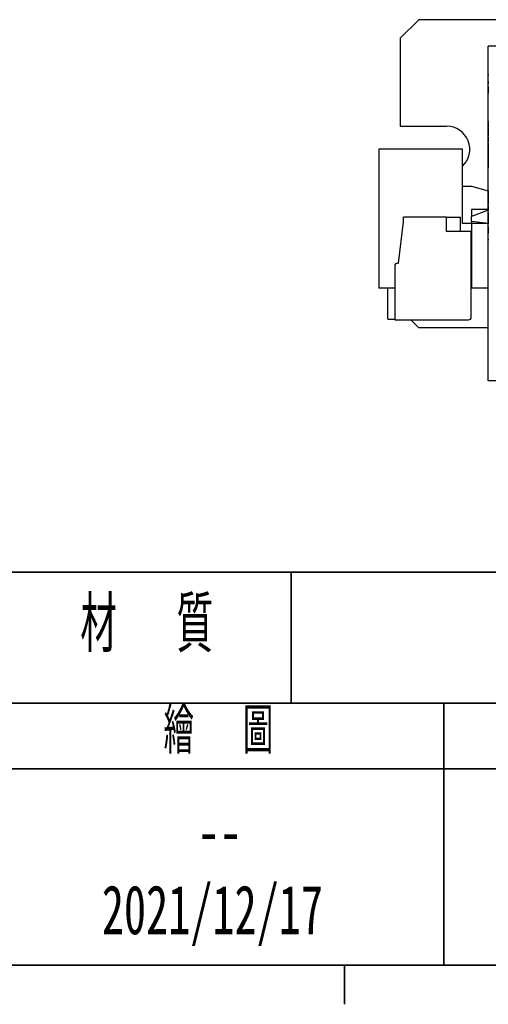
# Model space of a CAD drawing. Header units: millimetres. Extents: x 0 to 297, y 0 to 210.
# Tile 2 of 34: x 84 to 110, y 6 to 60. Entities that reach past the tile are written whole.
import ezdxf

# ---------------------------------------------------------------- set-up
doc = ezdxf.new("R2010")
doc.units = ezdxf.units.MM
doc.layers.add('圖框', color=7, linetype='Continuous', lineweight=35)
doc.layers.add('圖框文字', color=5, linetype='Continuous')
doc.styles.add('SLDTEXTSTYLE3', font='TXT', dxfattribs={"width": 0.6, "bigfont": 'bigfont'})
doc.styles.add('SLDTEXTSTYLE5', font='TXT', dxfattribs={"width": 0.663})

msp = doc.modelspace()

# ---------------------------------------------------------------- linework, layer by layer
at = {"color": 7, "linetype": 'Continuous', "lineweight": 25}
for p, q in [((105.843, 59.55), (104.843, 58.55)), ((111.018, 59.55), (105.843, 59.55)), ((104.843, 58.55), (104.843, 53.8)), ((109.588, 57.976), (109.593, 57.976)), ((185.093, 58.125), (109.593, 58.125)), ((109.593, 40.05), (109.593, 58.125)), ((109.588, 57.616), (109.593, 57.616)), ((109.588, 57.355), (109.588, 57.405)), ((109.588, 57.405), (109.593, 57.405)), ((109.588, 56.582), (109.588, 57.355)), ((109.588, 57.355), (109.593, 57.355)), ((109.588, 56.582), (109.588, 56.532)), ((109.588, 56.582), (109.593, 56.582)), ((109.588, 56.532), (109.593, 56.532)), ((109.588, 56.218), (109.588, 56.107)), ((109.588, 56.218), (109.593, 56.218)), ((109.588, 56.112), (109.593, 56.112)), ((109.588, 55.95), (109.593, 55.95)), ((109.588, 55.95), (109.588, 55.909)), ((109.588, 55.909), (109.593, 55.909)), ((109.588, 55.909), (109.588, 55.598)), ((109.588, 55.61), (109.593, 55.61)), ((109.588, 55.598), (109.588, 55.598)), ((109.588, 55.598), (109.588, 55.583)), ((109.588, 55.228), (109.593, 55.228)), ((109.588, 54.909), (109.593, 54.909)), ((109.588, 54.896), (109.593, 54.896)), ((109.588, 54.846), (109.593, 54.846)), ((109.588, 54.779), (109.593, 54.779)), ((109.588, 54.396), (109.593, 54.396)), ((109.588, 54.329), (109.588, 54.318)), ((104.843, 53.8), (107.343, 53.8)), ((109.588, 54.077), (109.593, 54.077)), ((109.588, 54.064), (109.593, 54.064)), ((109.588, 54.064), (109.588, 54.025)), ((109.588, 54.025), (109.593, 54.025)), ((109.588, 53.995), (109.593, 53.995)), ((109.588, 53.995), (109.588, 53.89)), ((109.588, 53.89), (109.593, 53.89)), ((109.588, 53.89), (109.588, 53.767)), ((109.588, 53.767), (109.593, 53.767)), ((109.588, 53.733), (109.593, 53.733)), ((109.588, 53.733), (109.588, 53.696)), ((109.588, 53.696), (109.593, 53.696)), ((109.588, 53.696), (109.588, 53.538)), ((109.588, 53.538), (109.593, 53.538)), ((109.588, 53.538), (109.588, 53.394)), ((109.588, 53.394), (109.593, 53.394)), ((109.588, 53.394), (109.588, 53.277)), ((109.588, 53.277), (109.593, 53.277)), ((109.588, 53.214), (109.593, 53.214)), ((109.588, 53.175), (109.588, 53.052)), ((109.588, 53.175), (109.593, 53.175)), ((109.588, 53.052), (109.593, 53.052)), ((109.588, 53.052), (109.588, 52.947)), ((109.588, 52.947), (109.593, 52.947)), ((109.588, 52.882), (109.593, 52.882)), ((109.588, 52.882), (109.588, 52.817)), ((109.588, 52.817), (109.593, 52.817)), ((109.588, 52.817), (109.588, 52.813)), ((109.588, 52.813), (109.593, 52.813)), ((109.588, 52.813), (109.588, 52.709)), ((109.588, 52.709), (109.593, 52.709)), ((109.588, 52.709), (109.588, 52.625)), ((108.193, 52.55), (103.693, 52.55)), ((103.693, 52.55), (103.693, 45.05)), ((108.193, 48.55), (108.193, 52.55)), ((109.588, 52.625), (109.588, 52.475)), ((109.588, 52.625), (109.593, 52.625)), ((109.588, 52.475), (109.588, 51.885)), ((109.588, 52.475), (109.593, 52.475)), ((109.588, 51.885), (109.593, 51.885)), ((109.588, 51.885), (109.588, 51.576)), ((109.588, 51.576), (109.593, 51.576)), ((109.588, 51.576), (109.588, 51.54)), ((109.588, 51.416), (109.593, 51.416)), ((109.588, 51.261), (109.593, 51.261)), ((109.588, 51.144), (109.593, 51.144)), ((108.193, 50.55), (108.693, 50.55)), ((108.693, 50.55), (109.588, 50.311)), ((109.588, 50.748), (109.593, 50.748)), ((109.588, 50.314), (109.588, 50.296)), ((109.588, 50.296), (109.588, 50.191)), ((109.588, 50.296), (109.593, 50.296)), ((109.588, 50.191), (109.593, 50.191)), ((109.588, 50.191), (109.588, 50.068)), ((109.588, 50.068), (109.593, 50.068)), ((109.588, 50.034), (109.593, 50.034)), ((109.588, 50.034), (109.588, 49.997)), ((109.588, 49.997), (109.588, 49.839)), ((109.588, 49.997), (109.593, 49.997)), ((109.588, 49.839), (109.588, 49.695)), ((109.588, 49.839), (109.593, 49.839)), ((109.588, 49.695), (109.593, 49.695)), ((109.588, 49.695), (109.588, 49.578)), ((109.588, 49.578), (109.593, 49.578)), ((109.588, 49.514), (109.593, 49.514)), ((109.588, 49.476), (109.588, 49.353)), ((109.588, 49.476), (109.593, 49.476)), ((109.588, 49.3), (108.693, 49.3)), ((108.693, 49.3), (108.693, 48.925)), ((109.588, 49.261), (108.693, 48.925)), ((109.588, 49.353), (109.593, 49.353)), ((109.588, 49.353), (109.588, 49.247)), ((109.588, 49.247), (109.593, 49.247)), ((109.588, 49.131), (109.588, 48.534)), ((109.588, 49.131), (109.593, 49.131)), ((104.743, 46.4), (105.018, 48.635)), ((105.018, 48.635), (105.018, 48.885)), ((107.338, 48.885), (105.018, 48.885)), ((107.338, 48.11), (107.338, 48.885)), ((107.338, 48.885), (108.099, 48.885)), ((108.099, 48.11), (108.099, 48.885)), ((108.693, 48.55), (108.193, 48.55)), ((108.693, 48.675), (108.693, 48.925)), ((108.693, 48.675), (108.693, 48.55)), ((108.693, 48.675), (109.588, 48.563)), ((108.693, 48.55), (108.693, 45.05)), ((109.588, 48.55), (108.693, 48.55)), ((109.588, 48.534), (109.593, 48.534)), ((109.588, 48.534), (109.588, 48.521)), ((109.588, 48.521), (109.593, 48.521)), ((108.678, 48.11), (107.338, 48.11)), ((108.678, 43.485), (108.678, 48.11)), ((109.588, 48.365), (109.593, 48.365)), ((109.588, 48.365), (109.588, 47.998)), ((109.588, 47.998), (109.593, 47.998)), ((108.678, 47.8), (108.693, 47.8)), ((109.588, 47.703), (109.593, 47.703)), ((109.588, 47.703), (109.588, 47.638)), ((109.588, 47.638), (109.593, 47.638)), ((104.693, 46.4), (104.743, 46.4)), ((104.543, 46.25), (104.543, 43.335)), ((104.543, 45.05), (103.693, 45.05)), ((104.178, 43.375), (104.178, 45.05)), ((108.678, 45.05), (108.693, 45.066)), ((109.593, 45.05), (108.693, 45.05)), ((104.178, 43.375), (104.543, 43.375)), ((104.543, 43.335), (108.528, 43.335)), ((105.408, 43.335), (105.843, 42.9)), ((109.593, 42.9), (105.843, 42.9)), ((185.093, 40.05), (109.593, 40.05))]:
    msp.add_line(p, q, dxfattribs=at)
for centre, radius, start, end in [((107.343, 52.55), 1.25, 312.8436, 90), ((104.693, 46.25), 0.15, 90, 180), ((108.528, 43.485), 0.15, 270, 0)]:
    msp.add_arc(centre, radius, start, end, dxfattribs=at)
for points, knots in [([(109.588, 53.214), (109.588, 53.207), (109.588, 53.195), (109.588, 53.181), (109.588, 53.175)], [0, 0, 0, 0, 0.559992, 1, 1, 1, 1]), ([(109.588, 49.514), (109.588, 49.508), (109.588, 49.496), (109.588, 49.482), (109.588, 49.476)], [0, 0, 0, 0, 0.5599923, 1, 1, 1, 1])]:
    msp.add_open_spline(points, degree=3, knots=knots, dxfattribs=at)
at = {"layer": '圖框'}
for p, q in [((290.626, 29.699), (7.778, 29.699)), ((98.95, 29.699), (98.95, 22.628)), ((290.626, 22.628), (83.187, 22.628)), ((107.187, 8.485), (107.187, 22.628)), ((179.77, 19.092), (83.187, 19.092)), ((290.626, 8.485), (7.778, 8.485)), ((101.825, 8.485), (101.825, 6.364))]:
    msp.add_line(p, q, dxfattribs=at)

# ---------------------------------------------------------------- texts
at = {"layer": '圖框文字', "attachment_point": 2}
for s, insert, char_height, style in [('材  質', (91.158, 28.383), 3, 'SLDTEXTSTYLE3'), ('繪  圖', (95.027, 22.382), 2.4749, 'SLDTEXTSTYLE3'), ('--', (95.091, 17.05), 2.6458, 'SLDTEXTSTYLE5'), ('2021/12/17', (94.703, 12.797), 2.6458, 'SLDTEXTSTYLE5')]:
    msp.add_mtext(s, dxfattribs=dict(at, insert=insert, char_height=char_height, style=style))

doc.saveas('drawing.dxf')
